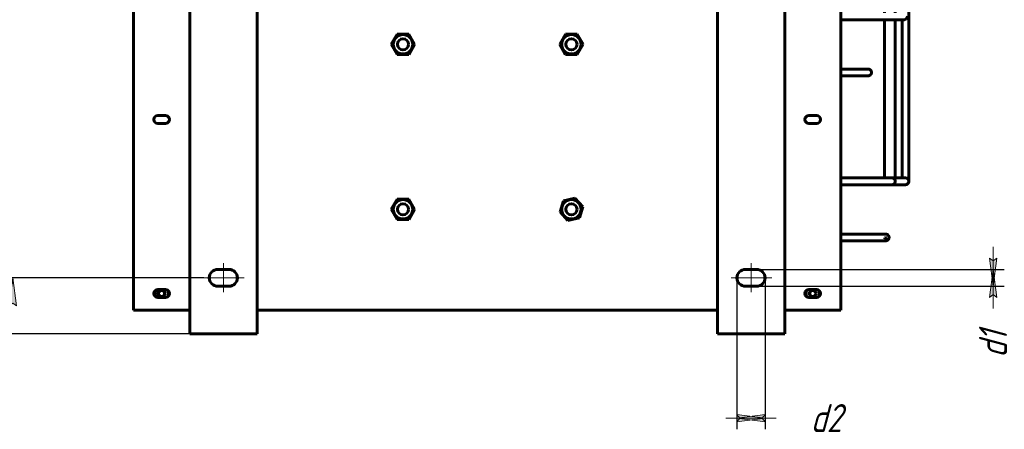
# Model space of a CAD drawing. Header units: millimetres. Extents: x 0 to 420, y 0 to 594.
# Tile 16 of 23: x 141 to 316, y 312 to 385. Entities that reach past the tile are written whole.
import ezdxf

# ---------------------------------------------------------------- set-up
doc = ezdxf.new("R2010")
doc.units = ezdxf.units.MM
for name, pattern in [('K5LT_AXLED', [19.5, 15, -1.5, 1.5, -1.5]), ('K5LT_BASIC', [0]), ('K5LT_THIN', [0])]:
    doc.linetypes.add(name, pattern=pattern)
doc.layers.add('Системный слой', color=7, linetype='Continuous')
doc.styles.add('KDIMTEXTSTYLE', font='GOST_AU.SHX', dxfattribs={"width": 0.96, "oblique": 15, "height": 5})
doc.dimstyles.new('KDIMSTYLE (0.20)', dxfattribs={"dimtxt": 5, "dimasz": 1, "dimexe": 2, "dimexo": 0, "dimgap": 1, "dimtad": 1, "dimlfac": 5, "dimtxsty": 'KDIMTEXTSTYLE', "dimsah": 1, "dimcen": 0, "dimdle": 1, "dimadec": 0, "dimazin": 0, "dimtfac": 0.667, "dimtmove": 0, "dimatfit": 3, "dimfxl": 1, "dimtvp": 1, "dimtolj": 1, "dimtzin": 0, "dimarcsym": 0})

# ---------------------------------------------------------------- blocks, each defined once
blk = doc.blocks.new('U144')
at = {"layer": 'Системный слой', "color": 150, "linetype": 'K5LT_BASIC', "lineweight": 60, "true_color": 0x0080ff}
for start, end in [(148.9973, 180), (328.9973, 31.0027), (180, 211.0027)]:
    blk.add_arc((281.93, 336.23), 1.2, start, end, dxfattribs=at)
blk = doc.blocks.new('U146')
at = {"layer": 'Системный слой', "color": 150, "linetype": 'K5LT_BASIC', "lineweight": 60, "true_color": 0x0080ff}
for p, q in [((170.93, 333.23), (160.93, 333.23)), ((264.93, 333.23), (182.93, 333.23)), ((286.93, 333.23), (276.93, 333.23))]:
    blk.add_line(p, q, dxfattribs=at)
blk = doc.blocks.new('U147')
at = {"layer": 'Системный слой', "color": 150, "linetype": 'K5LT_BASIC', "lineweight": 60, "true_color": 0x0080ff}
for start, end in [(148.9973, 180), (328.9973, 31.0027), (180, 211.0027)]:
    blk.add_arc((165.93, 336.23), 1.2, start, end, dxfattribs=at)
blk = doc.blocks.new('U152')
at = {"layer": 'Системный слой', "color": 150, "linetype": 'K5LT_BASIC', "lineweight": 60, "true_color": 0x0080ff}
for p, q in [((291.8, 376.22), (291.83, 376.22)), ((291.83, 376.22), (291.85, 376.21)), ((291.85, 376.21), (291.88, 376.21)), ((291.8, 375.02), (291.8, 375.02))]:
    blk.add_line(p, q, dxfattribs=at)
blk = doc.blocks.new('U155')
at = {"layer": 'Системный слой', "color": 150, "linetype": 'K5LT_BASIC', "lineweight": 60, "true_color": 0x0080ff}
for p, q in [((292.92, 479.33), (293.26, 479.3)), ((293.26, 479.3), (293.45, 479.25)), ((293.45, 479.25), (293.59, 479.2)), ((293.59, 479.2), (293.61, 479.19)), ((293.61, 479.19), (293.63, 479.18)), ((293.63, 479.18), (293.65, 479.17)), ((293.65, 479.17), (293.7, 479.15)), ((293.7, 479.15), (293.8, 479.09)), ((293.8, 479.09), (293.99, 478.97)), ((293.99, 478.97), (294.19, 478.8)), ((294.19, 478.8), (294.2, 478.79)), ((294.2, 478.79), (294.22, 478.77)), ((294.22, 478.77), (294.26, 478.72)), ((294.26, 478.72), (294.34, 478.64)), ((294.34, 478.64), (294.46, 478.45)), ((294.46, 478.45), (294.58, 478.21)), ((294.58, 478.21), (294.59, 478.2)), ((294.59, 478.2), (294.6, 478.17)), ((294.6, 478.17), (294.62, 478.12)), ((294.62, 478.12), (294.65, 478.02)), ((294.65, 478.02), (294.69, 477.86)), ((294.69, 477.86), (294.71, 477.66)), ((294.71, 477.66), (294.72, 477.52)), ((294.72, 477.52), (294.72, 477.5)), ((294.72, 477.5), (294.72, 477.47)), ((294.72, 477.47), (294.72, 477.4)), ((294.72, 477.4), (294.72, 477.25)), ((294.72, 477.25), (294.72, 477.08)), ((294.72, 477.08), (294.72, 476.99)), ((294.72, 476.99), (294.72, 476.94)), ((294.72, 476.94), (294.72, 476.92)), ((294.72, 476.92), (294.72, 476.91)), ((294.72, 476.91), (294.72, 476.9)), ((294.72, 476.9), (294.72, 476.87)), ((294.72, 476.87), (294.72, 476.84)), ((294.72, 476.84), (294.72, 476.79)), ((294.72, 476.79), (294.72, 476.72)), ((294.72, 476.72), (294.72, 476.62)), ((294.72, 476.62), (294.72, 476.46)), ((294.72, 476.46), (294.72, 476.31)), ((294.72, 476.31), (294.72, 476.02)), ((294.72, 476.02), (294.72, 475.42)), ((294.72, 475.42), (294.72, 474.23)), ((294.72, 474.23), (294.72, 471.86)), ((294.72, 471.86), (294.72, 467.1)), ((294.72, 467.1), (294.72, 457.6)), ((294.72, 457.6), (294.72, 438.59)), ((294.72, 438.59), (294.72, 406.9)), ((294.72, 406.9), (294.72, 386.22)), ((294.72, 385.02), (294.72, 356.82))]:
    blk.add_line(p, q, dxfattribs=at)
blk = doc.blocks.new('U159')
at = {"layer": 'Системный слой', "color": 150, "linetype": 'K5LT_BASIC', "lineweight": 60, "true_color": 0x0080ff}
for p, q in [((287.62, 346.82), (286.93, 346.82)), ((290.82, 346.82), (287.62, 346.82)), ((292.45, 346.82), (290.82, 346.82)), ((293.26, 346.82), (292.45, 346.82)), ((293.64, 346.82), (293.26, 346.82)), ((293.81, 346.82), (293.64, 346.82)), ((293.9, 346.82), (293.81, 346.82)), ((293.94, 346.82), (293.9, 346.82)), ((293.96, 346.82), (293.94, 346.82)), ((293.97, 346.82), (293.96, 346.82)), ((293.98, 346.82), (293.97, 346.82)), ((294.06, 346.82), (293.98, 346.82)), ((294.14, 346.82), (294.06, 346.82)), ((294.18, 346.82), (294.14, 346.82)), ((294.2, 346.82), (294.18, 346.82)), ((294.21, 346.82), (294.2, 346.82)), ((294.29, 346.82), (294.21, 346.82)), ((294.21, 346.82), (294.21, 346.82)), ((294.36, 346.82), (294.29, 346.82)), ((294.39, 346.82), (294.36, 346.82)), ((294.41, 346.82), (294.39, 346.82)), ((294.42, 346.82), (294.41, 346.82)), ((294.41, 346.82), (294.41, 346.82)), ((294.49, 346.82), (294.42, 346.82)), ((294.54, 346.82), (294.49, 346.82)), ((294.57, 346.82), (294.54, 346.82)), ((294.59, 346.82), (294.57, 346.82)), ((294.65, 346.82), (294.59, 346.82)), ((294.59, 346.82), (294.59, 346.82)), ((294.59, 346.82), (294.59, 346.82)), ((294.7, 346.82), (294.65, 346.82)), ((294.72, 346.82), (294.7, 346.82)), ((294.73, 346.82), (294.72, 346.82)), ((294.78, 346.82), (294.73, 346.82)), ((294.73, 346.82), (294.73, 346.82)), ((294.73, 346.82), (294.73, 346.82)), ((294.81, 346.82), (294.78, 346.82)), ((294.83, 346.82), (294.81, 346.82)), ((294.84, 346.82), (294.83, 346.82)), ((294.83, 346.82), (294.83, 346.82)), ((294.85, 346.82), (294.84, 346.82)), ((294.84, 346.82), (294.84, 346.82)), ((294.88, 346.82), (294.85, 346.82)), ((294.89, 346.82), (294.88, 346.82)), ((294.9, 346.82), (294.89, 346.82)), ((294.91, 346.82), (294.9, 346.82)), ((294.9, 346.82), (294.9, 346.82)), ((294.9, 346.82), (294.9, 346.82)), ((294.9, 346.82), (294.9, 346.82)), ((294.92, 346.82), (294.91, 346.82)), ((294.91, 346.82), (294.91, 346.82)), ((294.93, 346.82), (294.92, 346.82)), ((294.92, 346.82), (294.92, 346.82)), ((294.92, 346.82), (294.92, 346.82)), ((294.92, 346.82), (294.92, 346.82)), ((294.92, 346.82), (294.92, 346.82)), ((294.92, 346.82), (294.92, 346.82)), ((294.92, 346.82), (294.92, 346.82)), ((294.92, 346.82), (294.92, 346.82)), ((294.92, 346.82), (294.92, 346.82)), ((294.92, 346.82), (294.92, 346.82)), ((294.92, 346.82), (294.92, 346.82)), ((294.92, 346.82), (294.92, 346.82)), ((294.92, 346.82), (294.92, 346.82)), ((294.92, 346.82), (294.92, 346.82)), ((294.92, 346.82), (294.92, 346.82)), ((294.92, 346.82), (294.92, 346.82)), ((294.93, 346.82), (294.93, 346.82)), ((294.93, 346.82), (294.93, 346.82)), ((294.93, 346.82), (294.93, 346.82)), ((294.93, 346.82), (294.93, 346.82)), ((294.93, 346.82), (294.93, 346.82)), ((294.93, 346.82), (294.93, 346.82)), ((294.93, 346.82), (294.93, 346.82)), ((294.93, 346.82), (294.93, 346.82)), ((294.93, 346.82), (294.93, 346.82)), ((294.93, 346.82), (294.93, 346.82)), ((294.93, 346.82), (294.93, 346.82)), ((294.93, 346.82), (294.93, 346.82)), ((294.93, 346.82), (294.93, 346.82)), ((294.93, 346.82), (294.93, 346.82)), ((294.93, 346.82), (294.93, 346.82)), ((294.93, 346.82), (294.93, 346.82)), ((294.93, 346.82), (294.93, 346.82)), ((294.93, 346.82), (294.93, 346.82)), ((294.93, 346.82), (294.93, 346.82)), ((294.93, 346.82), (294.93, 346.82)), ((294.93, 346.82), (294.93, 346.82)), ((294.93, 346.82), (294.93, 346.82)), ((294.93, 346.82), (294.93, 346.82)), ((294.93, 346.82), (294.93, 346.82)), ((294.93, 346.82), (294.93, 346.82)), ((294.93, 346.82), (294.93, 346.82)), ((294.93, 346.82), (294.93, 346.82)), ((294.93, 346.82), (294.93, 346.82)), ((294.93, 346.82), (294.93, 346.82)), ((294.93, 346.82), (294.93, 346.82)), ((294.93, 346.82), (294.93, 346.82)), ((294.93, 346.82), (294.93, 346.82))]:
    blk.add_line(p, q, dxfattribs=at)
blk = doc.blocks.new('U160')
at = {"layer": 'Системный слой', "color": 150, "linetype": 'K5LT_BASIC', "lineweight": 60, "true_color": 0x0080ff}
for p, q in [((294.78, 345.96), (294.8, 346.14)), ((294.93, 345.8), (294.78, 345.96)), ((294.8, 346.14), (294.93, 346.22)), ((294.93, 346.82), (294.95, 346.82)), ((294.93, 346.22), (295.06, 346.14)), ((295.08, 345.96), (294.93, 345.8)), ((294.95, 346.82), (294.97, 346.81)), ((294.97, 346.81), (295, 346.81)), ((295.06, 346.14), (295.08, 345.96))]:
    blk.add_line(p, q, dxfattribs=at)
blk = doc.blocks.new('U201')
at = {"layer": 'Системный слой', "color": 150, "linetype": 'K5LT_BASIC', "lineweight": 60, "true_color": 0x0080ff}
blk.add_line((291.42, 385.02), (291.42, 385.02), dxfattribs=at)
blk.add_line((291.42, 385.02), (291.42, 385.02), dxfattribs=at)
blk.add_line((291.42, 385.02), (291.42, 385.02), dxfattribs=at)
blk = doc.blocks.new('U213')
at = {"layer": 'Системный слой', "color": 150, "linetype": 'K5LT_BASIC', "lineweight": 60, "true_color": 0x0080ff}
for p, q in [((292.68, 480.53), (293.64, 480.53)), ((296.05, 479.32), (296.08, 479.27)), ((296.08, 479.27), (296.1, 479.24)), ((296.1, 479.24), (296.11, 479.23)), ((296.11, 479.23), (296.11, 479.22)), ((296.11, 479.22), (296.12, 479.22)), ((296.12, 479.22), (296.12, 479.21)), ((296.12, 479.21), (296.13, 479.2)), ((296.13, 479.2), (296.14, 479.18)), ((296.14, 479.18), (296.16, 479.15)), ((296.16, 479.15), (296.19, 479.12)), ((296.19, 479.12), (296.22, 479.06)), ((296.22, 479.06), (296.24, 479.02)), ((296.24, 479.02), (296.25, 479.02)), ((296.25, 479.02), (296.26, 479)), ((296.26, 479), (296.27, 478.97)), ((296.27, 478.97), (296.3, 478.91)), ((296.3, 478.91), (296.36, 478.79)), ((296.36, 478.79), (296.41, 478.68)), ((296.41, 478.68), (296.42, 478.67)), ((296.42, 478.67), (296.42, 478.65)), ((296.42, 478.65), (296.44, 478.62)), ((296.44, 478.62), (296.46, 478.56)), ((296.46, 478.56), (296.5, 478.44)), ((296.5, 478.44), (296.52, 478.38)), ((296.52, 478.38), (296.52, 478.37)), ((296.52, 478.37), (296.52, 478.36)), ((296.52, 478.36), (296.53, 478.33)), ((296.53, 478.33), (296.55, 478.26)), ((296.55, 478.26), (296.58, 478.14)), ((296.58, 478.14), (296.59, 478.05)), ((296.59, 478.05), (296.59, 478.04)), ((296.59, 478.04), (296.6, 478.03)), ((296.6, 478.03), (296.6, 477.99)), ((296.6, 477.99), (296.61, 477.92)), ((296.61, 477.92), (296.63, 477.78)), ((296.63, 477.78), (296.64, 477.66)), ((296.64, 477.66), (296.64, 477.65)), ((296.64, 477.65), (296.64, 477.63)), ((296.64, 477.63), (296.64, 477.6)), ((296.64, 477.6), (296.64, 477.54)), ((296.64, 477.54), (296.64, 477.51)), ((296.64, 477.51), (296.64, 477.5)), ((296.64, 477.5), (296.64, 477.49)), ((296.64, 477.49), (296.64, 477.46)), ((296.64, 477.46), (296.64, 477.41)), ((296.64, 477.41), (296.64, 477.31)), ((296.64, 477.31), (296.64, 477.28)), ((296.64, 477.28), (296.64, 477.28)), ((296.64, 477.28), (296.64, 477.26)), ((296.64, 477.26), (296.64, 477.23)), ((296.64, 477.23), (296.64, 477.18)), ((296.64, 477.18), (296.64, 477.16)), ((296.64, 477.16), (296.64, 477.14)), ((296.64, 477.14), (296.64, 477.13)), ((296.64, 477.13), (296.64, 477.12)), ((296.64, 477.12), (296.64, 477.11)), ((296.64, 477.11), (296.64, 477.1)), ((296.64, 477.1), (296.64, 477.07)), ((296.64, 477.07), (296.64, 477.04)), ((296.64, 477.04), (296.64, 477.03)), ((296.64, 477.03), (296.64, 477.02)), ((296.64, 477.02), (296.64, 476.99)), ((296.64, 476.99), (296.64, 476.93)), ((296.64, 476.93), (296.64, 476.83)), ((296.64, 476.83), (296.64, 476.73)), ((296.64, 476.73), (296.64, 476.72)), ((296.64, 476.72), (296.64, 476.71)), ((296.64, 476.71), (296.64, 476.68)), ((296.64, 476.68), (296.64, 476.63)), ((296.64, 476.63), (296.64, 476.62)), ((296.64, 476.62), (296.64, 476.61)), ((296.64, 476.61), (296.64, 476.6)), ((296.64, 476.6), (296.64, 476.59)), ((296.64, 476.59), (296.64, 476.58)), ((296.64, 476.58), (296.64, 476.57)), ((296.64, 476.57), (296.64, 476.56)), ((296.64, 476.56), (296.64, 476.55)), ((296.64, 476.55), (296.64, 476.54)), ((296.64, 476.54), (296.64, 476.53)), ((296.64, 476.53), (296.64, 476.51)), ((296.64, 476.51), (296.64, 476.49)), ((296.64, 476.49), (296.64, 476.48)), ((296.64, 476.48), (296.64, 476.47)), ((296.64, 476.47), (296.64, 476.44)), ((296.64, 476.44), (296.64, 476.4)), ((296.64, 476.4), (296.64, 476.37)), ((296.64, 476.37), (296.64, 476.36)), ((296.64, 476.36), (296.64, 476.34)), ((296.64, 476.34), (296.64, 476.32)), ((296.64, 476.32), (296.64, 476.26)), ((296.64, 476.26), (296.64, 476.21)), ((296.64, 476.21), (296.64, 476.15)), ((296.64, 476.15), (296.64, 476.06)), ((296.64, 476.06), (296.64, 476)), ((296.64, 476), (296.64, 475.91)), ((296.64, 475.91), (296.64, 475.79)), ((296.64, 475.79), (296.64, 475.78)), ((296.64, 475.78), (296.64, 475.77)), ((296.64, 475.77), (296.64, 475.74)), ((296.64, 475.74), (296.64, 475.69)), ((296.64, 475.69), (296.64, 475.68)), ((296.64, 475.68), (296.64, 475.67)), ((296.64, 475.67), (296.64, 475.65)), ((296.64, 475.65), (296.64, 475.64)), ((296.64, 475.64), (296.64, 475.63)), ((296.64, 475.63), (296.64, 475.62)), ((296.64, 475.62), (296.64, 475.62)), ((296.64, 475.62), (296.64, 475.6)), ((296.64, 475.6), (296.64, 475.59)), ((296.64, 475.59), (296.64, 475.58)), ((296.64, 475.58), (296.64, 475.57)), ((296.64, 475.57), (296.64, 475.56)), ((296.64, 475.56), (296.64, 475.53)), ((296.64, 475.53), (296.64, 475.48)), ((296.64, 475.48), (296.64, 475.39)), ((296.64, 475.39), (296.64, 475.19)), ((296.64, 475.19), (296.64, 474.8)), ((296.64, 474.8), (296.64, 474.03)), ((296.64, 474.03), (296.64, 472.49)), ((296.64, 472.49), (296.64, 469.39)), ((296.64, 469.39), (296.64, 463.2)), ((296.64, 463.2), (296.64, 450.83)), ((296.64, 450.83), (296.64, 426.07)), ((296.64, 426.07), (296.64, 395)), ((296.64, 395), (296.64, 386.22)), ((296.64, 385.02), (296.64, 356.82))]:
    blk.add_line(p, q, dxfattribs=at)
blk = doc.blocks.new('U214')
at = {"layer": 'Системный слой', "color": 150, "linetype": 'K5LT_BASIC', "lineweight": 60, "true_color": 0x0080ff}
blk.add_line((296.04, 355.62), (296.04, 355.62), dxfattribs=at)
blk.add_line((296.04, 355.62), (296.04, 355.62), dxfattribs=at)
blk.add_line((296.04, 355.62), (296.04, 355.62), dxfattribs=at)
blk = doc.blocks.new('U215')
at = {"layer": 'Системный слой', "color": 150, "linetype": 'K5LT_BASIC', "lineweight": 60, "true_color": 0x0080ff}
for p, q in [((288.03, 356.82), (286.93, 356.82)), ((291.38, 356.82), (288.03, 356.82)), ((293.05, 356.82), (291.38, 356.82)), ((293.89, 356.82), (293.05, 356.82)), ((294.72, 356.82), (293.89, 356.82)), ((294.89, 356.82), (294.72, 356.82)), ((295.12, 356.82), (294.89, 356.82)), ((295.27, 356.82), (295.12, 356.82)), ((295.34, 356.82), (295.27, 356.82)), ((295.37, 356.82), (295.34, 356.82)), ((295.38, 356.82), (295.37, 356.82)), ((295.39, 356.82), (295.38, 356.82)), ((295.41, 356.82), (295.39, 356.82)), ((295.44, 356.82), (295.41, 356.82)), ((295.49, 356.82), (295.44, 356.82)), ((295.53, 356.82), (295.49, 356.82)), ((295.56, 356.82), (295.53, 356.82)), ((295.57, 356.82), (295.56, 356.82)), ((295.58, 356.82), (295.57, 356.82)), ((295.57, 356.82), (295.57, 356.82)), ((295.63, 356.82), (295.58, 356.82)), ((295.67, 356.82), (295.63, 356.82)), ((295.69, 356.82), (295.67, 356.82)), ((295.7, 356.82), (295.69, 356.82)), ((295.74, 356.82), (295.7, 356.82)), ((295.7, 356.82), (295.7, 356.82)), ((295.7, 356.82), (295.7, 356.82)), ((295.76, 356.82), (295.74, 356.82)), ((295.77, 356.82), (295.76, 356.82)), ((295.78, 356.82), (295.77, 356.82)), ((295.81, 356.82), (295.78, 356.82)), ((295.78, 356.82), (295.78, 356.82)), ((295.78, 356.82), (295.78, 356.82)), ((295.83, 356.82), (295.81, 356.82)), ((295.84, 356.82), (295.83, 356.82)), ((295.85, 356.82), (295.84, 356.82)), ((295.84, 356.82), (295.84, 356.82)), ((295.84, 356.82), (295.84, 356.82)), ((295.84, 356.82), (295.84, 356.82)), ((295.86, 356.82), (295.85, 356.82)), ((295.87, 356.82), (295.86, 356.82)), ((295.88, 356.82), (295.87, 356.82)), ((295.87, 356.82), (295.87, 356.82)), ((295.87, 356.82), (295.87, 356.82)), ((295.89, 356.82), (295.88, 356.82)), ((295.88, 356.82), (295.88, 356.82)), ((295.88, 356.82), (295.88, 356.82)), ((295.88, 356.82), (295.88, 356.82)), ((295.88, 356.82), (295.88, 356.82)), ((295.88, 356.82), (295.88, 356.82)), ((295.88, 356.82), (295.88, 356.82)), ((295.9, 356.82), (295.89, 356.82)), ((295.89, 356.82), (295.89, 356.82)), ((295.89, 356.82), (295.89, 356.82)), ((295.89, 356.82), (295.89, 356.82)), ((295.89, 356.82), (295.89, 356.82)), ((295.89, 356.82), (295.89, 356.82)), ((295.89, 356.82), (295.89, 356.82)), ((295.89, 356.82), (295.89, 356.82)), ((295.89, 356.82), (295.89, 356.82)), ((295.89, 356.82), (295.89, 356.82)), ((295.89, 356.82), (295.89, 356.82)), ((295.89, 356.82), (295.89, 356.82)), ((295.89, 356.82), (295.89, 356.82)), ((295.89, 356.82), (295.89, 356.82)), ((295.89, 356.82), (295.89, 356.82)), ((295.89, 356.82), (295.89, 356.82)), ((295.91, 356.82), (295.9, 356.82)), ((295.9, 356.82), (295.9, 356.82)), ((295.9, 356.82), (295.9, 356.82)), ((295.9, 356.82), (295.9, 356.82)), ((295.9, 356.82), (295.9, 356.82)), ((295.9, 356.82), (295.9, 356.82)), ((295.9, 356.82), (295.9, 356.82)), ((295.9, 356.82), (295.9, 356.82)), ((295.9, 356.82), (295.9, 356.82)), ((295.9, 356.82), (295.9, 356.82)), ((295.92, 356.82), (295.91, 356.82)), ((295.91, 356.82), (295.91, 356.82)), ((295.91, 356.82), (295.91, 356.82)), ((295.91, 356.82), (295.91, 356.82)), ((295.91, 356.82), (295.91, 356.82)), ((295.91, 356.82), (295.91, 356.82)), ((295.93, 356.82), (295.92, 356.82)), ((295.92, 356.82), (295.92, 356.82)), ((295.92, 356.82), (295.92, 356.82)), ((295.92, 356.82), (295.92, 356.82)), ((295.92, 356.82), (295.92, 356.82)), ((295.92, 356.82), (295.92, 356.82)), ((295.92, 356.82), (295.92, 356.82)), ((295.94, 356.82), (295.93, 356.82)), ((295.93, 356.82), (295.93, 356.82)), ((295.96, 356.82), (295.94, 356.82)), ((295.94, 356.82), (295.94, 356.82)), ((295.94, 356.82), (295.94, 356.82)), ((295.99, 356.82), (295.96, 356.82)), ((296, 356.82), (295.99, 356.82)), ((296.01, 356.82), (296, 356.82)), ((296.03, 356.82), (296.01, 356.82)), ((296.01, 356.82), (296.01, 356.82)), ((296.01, 356.82), (296.01, 356.82)), ((296.01, 356.82), (296.01, 356.82)), ((296.01, 356.82), (296.01, 356.82)), ((296.04, 356.82), (296.03, 356.82)), ((296.03, 356.82), (296.03, 356.82)), ((296.03, 356.82), (296.03, 356.82)), ((296.03, 356.82), (296.03, 356.82)), ((296.03, 356.82), (296.03, 356.82)), ((296.03, 356.82), (296.03, 356.82)), ((296.04, 356.82), (296.04, 356.82)), ((296.04, 356.82), (296.04, 356.82)), ((296.04, 356.82), (296.04, 356.82)), ((296.04, 356.82), (296.04, 356.82)), ((296.04, 356.82), (296.04, 356.82)), ((296.04, 356.82), (296.04, 356.82)), ((296.04, 356.82), (296.04, 356.82)), ((296.04, 356.82), (296.04, 356.82)), ((296.04, 356.82), (296.04, 356.82)), ((296.04, 356.82), (296.04, 356.82)), ((296.04, 356.82), (296.04, 356.82)), ((296.04, 356.82), (296.04, 356.82)), ((296.04, 356.82), (296.04, 356.82))]:
    blk.add_line(p, q, dxfattribs=at)
blk = doc.blocks.new('U223')
at = {"layer": 'Системный слой', "color": 150, "linetype": 'K5LT_BASIC', "lineweight": 60, "true_color": 0x0080ff}
for p, q in [((298.46, 356.82), (298.75, 356.73)), ((298.75, 356.73), (298.97, 356.52)), ((298.97, 356.52), (299.06, 356.23)), ((299.06, 356.23), (299.06, 356.22))]:
    blk.add_line(p, q, dxfattribs=at)
blk = doc.blocks.new('U224')
at = {"layer": 'Системный слой', "color": 150, "linetype": 'K5LT_BASIC', "lineweight": 60, "true_color": 0x0080ff}
for p, q in [((295.52, 480.53), (295.58, 480.53)), ((295.58, 480.53), (295.68, 480.53)), ((295.68, 480.53), (295.83, 480.53)), ((295.83, 480.53), (296.07, 480.53)), ((296.07, 480.53), (296.08, 480.53)), ((296.08, 480.53), (296.12, 480.53)), ((296.12, 480.53), (296.19, 480.53)), ((296.19, 480.53), (296.33, 480.51)), ((296.33, 480.51), (296.62, 480.47)), ((296.62, 480.47), (296.94, 480.4)), ((296.94, 480.4), (297.21, 480.3)), ((297.21, 480.3), (297.24, 480.29)), ((297.24, 480.29), (297.28, 480.27)), ((297.28, 480.27), (297.37, 480.23)), ((297.37, 480.23), (297.53, 480.14)), ((297.53, 480.14), (297.85, 479.93)), ((297.85, 479.93), (298.19, 479.64)), ((298.19, 479.64), (298.2, 479.62)), ((298.2, 479.62), (298.24, 479.59)), ((298.24, 479.59), (298.3, 479.52)), ((298.3, 479.52), (298.42, 479.38)), ((298.42, 479.38), (298.63, 479.06)), ((298.63, 479.06), (298.83, 478.67)), ((298.83, 478.67), (298.84, 478.64)), ((298.84, 478.64), (298.86, 478.6)), ((298.86, 478.6), (298.89, 478.51)), ((298.89, 478.51), (298.95, 478.32)), ((298.95, 478.32), (299.02, 478)), ((299.02, 478), (299.05, 477.68)), ((299.05, 477.68), (299.06, 477.52)), ((299.06, 477.52), (299.06, 477.5)), ((299.06, 477.5), (299.06, 477.46)), ((299.06, 477.46), (299.06, 477.38)), ((299.06, 477.38), (299.06, 477.22)), ((299.06, 477.22), (299.06, 477.05)), ((299.06, 477.05), (299.06, 476.97)), ((299.06, 476.97), (299.06, 476.92)), ((299.06, 476.92), (299.06, 476.9)), ((299.06, 476.9), (299.06, 476.89)), ((299.06, 476.89), (299.06, 476.88)), ((299.06, 476.88), (299.06, 476.86)), ((299.06, 476.86), (299.06, 476.83)), ((299.06, 476.83), (299.06, 476.78)), ((299.06, 476.78), (299.06, 476.71)), ((299.06, 476.71), (299.06, 476.6)), ((299.06, 476.6), (299.06, 476.59)), ((299.06, 476.59), (299.06, 476.56)), ((299.06, 476.56), (299.06, 476.51)), ((299.06, 476.51), (299.06, 476.42)), ((299.06, 476.42), (299.06, 476.23)), ((299.06, 476.23), (299.06, 475.85)), ((299.06, 475.85), (299.06, 475.1)), ((299.06, 475.1), (299.06, 473.59)), ((299.06, 473.59), (299.06, 470.56)), ((299.06, 470.56), (299.06, 464.52)), ((299.06, 464.52), (299.06, 452.43)), ((299.06, 452.43), (299.06, 428.25)), ((299.06, 428.25), (299.06, 385.95)), ((299.06, 385.95), (299.06, 358.61)), ((299.06, 358.61), (299.06, 358.58)), ((299.06, 358.58), (299.06, 358.55)), ((299.06, 358.55), (299.06, 358.5)), ((299.06, 358.5), (299.06, 358.43)), ((299.06, 358.43), (299.06, 358.32)), ((299.06, 358.32), (299.06, 358.15)), ((299.06, 358.15), (299.06, 357.91)), ((299.06, 357.91), (299.06, 357.69)), ((299.06, 357.69), (299.06, 357.67)), ((299.06, 357.67), (299.06, 357.64)), ((299.06, 357.64), (299.06, 357.57)), ((299.06, 357.57), (299.06, 357.43)), ((299.06, 357.43), (299.06, 357.18)), ((299.06, 357.18), (299.06, 356.91)), ((299.06, 356.91), (299.06, 356.9)), ((299.06, 356.9), (299.06, 356.87)), ((299.06, 356.87), (299.06, 356.82)), ((299.06, 356.82), (299.06, 356.72)), ((299.06, 356.72), (299.06, 356.55)), ((299.06, 356.55), (299.06, 356.4)), ((299.06, 356.4), (299.06, 356.39)), ((299.06, 356.39), (299.06, 356.38)), ((299.06, 356.38), (299.06, 356.35)), ((299.06, 356.35), (299.06, 356.31)), ((299.06, 356.31), (299.06, 356.25)), ((299.06, 356.25), (299.06, 356.22)), ((299.06, 356.22), (299.06, 356.22))]:
    blk.add_line(p, q, dxfattribs=at)
blk = doc.blocks.new('U225')
at = {"layer": 'Системный слой', "color": 150, "linetype": 'K5LT_BASIC', "lineweight": 60, "true_color": 0x0080ff}
for p, q in [((299.06, 356.22), (298.97, 355.92)), ((298.46, 355.62), (298.45, 355.62)), ((298.47, 355.62), (298.46, 355.62)), ((298.76, 355.71), (298.47, 355.62)), ((298.97, 355.92), (298.76, 355.71))]:
    blk.add_line(p, q, dxfattribs=at)
blk = doc.blocks.new('U228')
at = {"layer": 'Системный слой', "color": 150, "linetype": 'K5LT_BASIC', "lineweight": 60, "true_color": 0x0080ff}
for p, q in [((287.94, 385.02), (287.94, 385.02)), ((287.94, 385.02), (287.95, 385.02)), ((287.95, 385.02), (287.95, 385.02))]:
    blk.add_line(p, q, dxfattribs=at)
blk = doc.blocks.new('U240')
at = {"layer": 'Системный слой', "color": 150, "linetype": 'K5LT_BASIC', "lineweight": 60, "true_color": 0x0080ff}
for p, q in [((298.53, 385.1), (298.23, 385.02)), ((298.74, 385.32), (298.53, 385.1)), ((298.83, 385.62), (298.74, 385.32))]:
    blk.add_line(p, q, dxfattribs=at)
blk = doc.blocks.new('KDIMARROW_02')
at = {"layer": 'Системный слой'}
blk.add_hatch(color=0, dxfattribs=at).paths.add_polyline_path([(4.5, 0), (5, 0.66), (0, 0), (5, -0.66)])
at = {"layer": 'Системный слой', "color": 0, "linetype": 'K5LT_THIN', "lineweight": 18}
for p, q in [((0, 0), (-1, 0)), ((5, 0.66), (0, 0)), ((0, 0), (5, -0.66)), ((0, 0), (7, 0)), ((4.5, 0), (5, 0.66)), ((5, -0.66), (4.5, 0))]:
    blk.add_line(p, q, dxfattribs=at)
blk = doc.blocks.new('KDIMARROW_01')
at = {"layer": 'Системный слой'}
blk.add_hatch(color=0, dxfattribs=at).paths.add_polyline_path([(-5, -0.66), (0, 0), (-5, 0.66), (-4.5, 0)])
at = {"layer": 'Системный слой', "color": 0, "linetype": 'K5LT_THIN', "lineweight": 18}
for p, q in [((-4.5, 0), (-5, 0.66)), ((-5, 0.66), (0, 0)), ((0, 0), (-5, -0.66)), ((-5, -0.66), (-4.5, 0)), ((0, 0), (-1, 0))]:
    blk.add_line(p, q, dxfattribs=at)

msp = doc.modelspace()

# ---------------------------------------------------------------- linework, layer by layer
at = {"layer": 'Системный слой', "color": 150, "linetype": 'K5LT_BASIC', "lineweight": 60, "true_color": 0x0080ff}
for p, q in [((170.9324, 329.0289), (170.9324, 475.0289)), ((182.9324, 329.0289), (182.9324, 475.0289)), ((264.9324, 475.0289), (264.9324, 329.0289)), ((276.9324, 475.0289), (276.9324, 329.0289)), ((160.9324, 333.8289), (160.9324, 396.6289)), ((286.9324, 333.8289), (286.9324, 396.6289)), ((298.2307, 385.0163), (286.9324, 385.0163)), ((297.8559, 385.0163), (297.8559, 356.8163)), ((298.2307, 385.0163), (298.2307, 385.0163)), ((298.2307, 385.0163), (298.2307, 385.0163)), ((207.8931, 382.4289), (206.8539, 380.6289)), ((209.9716, 382.4289), (207.8931, 382.4289)), ((211.0108, 380.6289), (209.9716, 382.4289)), ((237.8931, 382.4289), (236.8539, 380.6289)), ((239.9716, 382.4289), (237.8931, 382.4289)), ((241.0108, 380.6289), (239.9716, 382.4289)), ((206.8539, 380.6289), (207.8931, 378.8289)), ((209.9716, 378.8289), (211.0108, 380.6289)), ((236.8539, 380.6289), (237.8931, 378.8289)), ((239.9716, 378.8289), (241.0108, 380.6289)), ((207.8931, 378.8289), (209.9716, 378.8289)), ((237.8931, 378.8289), (239.9716, 378.8289)), ((291.8045, 376.2163), (286.9324, 376.2163)), ((291.8045, 375.0163), (286.9324, 375.0163)), ((165.2324, 367.9289), (166.6324, 367.9289)), ((281.2324, 367.9289), (282.6324, 367.9289)), ((166.6324, 366.5289), (165.2324, 366.5289)), ((282.6324, 366.5289), (281.2324, 366.5289)), ((298.4559, 356.8163), (295.9166, 356.8163)), ((296.0422, 356.8163), (296.0422, 356.8163)), ((299.0559, 356.2163), (299.0559, 356.2163)), ((296.0422, 355.6163), (286.9324, 355.6163)), ((295.3148, 355.6163), (295.3185, 355.6163)), ((296.0422, 355.6163), (296.0422, 355.6163)), ((298.4559, 355.6163), (296.0422, 355.6163)), ((207.8931, 353.0289), (206.8539, 351.2289)), ((209.9716, 353.0289), (207.8931, 353.0289)), ((211.0108, 351.2289), (209.9716, 353.0289)), ((237.5157, 352.7498), (236.9069, 350.7625)), ((239.5411, 353.2162), (237.5157, 352.7498)), ((240.9578, 351.6954), (239.5411, 353.2162)), ((206.8539, 351.2289), (207.8931, 349.4289)), ((209.9716, 349.4289), (211.0108, 351.2289)), ((240.349, 349.708), (240.9578, 351.6954)), ((207.8931, 349.4289), (209.9716, 349.4289)), ((236.9069, 350.7625), (238.3236, 349.2416)), ((238.3236, 349.2416), (240.349, 349.708)), ((294.9277, 345.6163), (286.9324, 345.6163)), ((294.9277, 346.8163), (294.9277, 346.8163)), ((294.9277, 346.8163), (294.9277, 346.8163)), ((294.9277, 345.6163), (294.9277, 345.6163)), ((177.9324, 340.5289), (175.9324, 340.5289)), ((271.9324, 340.5289), (269.9324, 340.5289)), ((165.2324, 336.9289), (166.6324, 336.9289)), ((175.9324, 337.5289), (177.9324, 337.5289)), ((269.9324, 337.5289), (271.9324, 337.5289)), ((281.2324, 336.9289), (282.6324, 336.9289)), ((166.6324, 335.5289), (165.2324, 335.5289)), ((282.6324, 335.5289), (281.2324, 335.5289)), ((160.9324, 333.2289), (160.9324, 333.8289)), ((286.9324, 333.8289), (286.9324, 333.2289)), ((182.9324, 329.0289), (170.9324, 329.0289)), ((264.9324, 329.0289), (276.9324, 329.0289))]:
    msp.add_line(p, q, dxfattribs=at)
at = {"layer": 'Системный слой', "color": 30, "linetype": 'K5LT_AXLED', "lineweight": 18, "true_color": 0xff8000}
for p, q in [((176.9324, 341.6102), (176.9324, 336.4544)), ((270.9324, 341.6102), (270.9324, 336.4544)), ((173.4251, 339.0289), (180.645, 339.0289)), ((267.4251, 339.0289), (274.645, 339.0289))]:
    msp.add_line(p, q, dxfattribs=at)
at = {"layer": 'Системный слой', "color": 150, "linetype": 'K5LT_BASIC', "lineweight": 60, "true_color": 0x0080ff}
for centre, radius in [((208.9324, 380.6289), 1.725), ((208.9324, 380.6289), 1), ((238.9324, 380.6289), 1.725), ((238.9324, 380.6289), 1), ((208.9324, 351.2289), 1.725), ((238.9324, 351.2289), 1.725), ((208.9324, 351.2289), 1), ((238.9324, 351.2289), 1), ((165.9324, 336.2289), 0.6), ((281.9324, 336.2289), 0.6), ((165.9324, 336.2289), 0.54), ((281.9324, 336.2289), 0.54)]:
    msp.add_circle(centre, radius, dxfattribs=at)
for centre, radius, start, end in [((165.2324, 367.2289), 0.7, 90, 270), ((166.6324, 367.2289), 0.7, 270, 90), ((281.2324, 367.2289), 0.7, 90, 270), ((282.6324, 367.2289), 0.7, 270, 90), ((175.9324, 339.0289), 1.5, 90, 270), ((177.9324, 339.0289), 1.5, 270, 90), ((269.9324, 339.0289), 1.5, 90, 270), ((271.9324, 339.0289), 1.5, 270, 90), ((165.2324, 336.2289), 0.7, 90, 270), ((166.6324, 336.2289), 0.7, 270, 90), ((281.2324, 336.2289), 0.7, 90, 270), ((282.6324, 336.2289), 0.7, 270, 90)]:
    msp.add_arc(centre, radius, start, end, dxfattribs=at)
for points, knots in [([(291.8047, 376.2163), (291.8056, 376.2163), (291.8064, 376.2163), (291.8089, 376.2163), (291.8104, 376.2163), (291.815, 376.2162), (291.818, 376.2162), (291.8271, 376.2159), (291.8331, 376.2156), (291.8512, 376.2144), (291.8632, 376.2132), (291.8757, 376.2115), (291.8762, 376.2115), (291.8998, 376.2066), (291.9234, 376.2033), (291.9721, 376.19), (291.9974, 376.1812), (292.048, 376.1595), (292.0732, 376.1466), (292.1229, 376.1167), (292.1472, 376.0996), (292.1941, 376.0618), (292.2165, 376.0409), (292.2586, 375.996), (292.2781, 375.9719), (292.3132, 375.9219), (292.3288, 375.896), (292.3555, 375.8432), (292.3667, 375.8164), (292.3846, 375.763), (292.3914, 375.7365), (292.4008, 375.6841), (292.4035, 375.6582), (292.4051, 375.6072), (292.404, 375.5822), (292.3984, 375.5324), (292.3937, 375.5074), (292.3808, 375.457), (292.3723, 375.4317), (292.3515, 375.3809), (292.339, 375.3557), (292.31, 375.3059), (292.2934, 375.2814), (292.2564, 375.2342), (292.2359, 375.2114), (292.1916, 375.1687), (292.1679, 375.1489), (292.1184, 375.113), (292.0926, 375.097), (292.0485, 375.0738), (292.0308, 375.0655), (292.0072, 375.0559), (292.0016, 375.0537), (291.9932, 375.0506), (291.9904, 375.0496), (291.9862, 375.0481), (291.9848, 375.0476), (291.9827, 375.0469), (291.982, 375.0466), (291.9809, 375.0463), (291.9806, 375.0461), (291.9801, 375.046), (291.9799, 375.0459), (291.9796, 375.0458), (291.9795, 375.0458), (291.9794, 375.0457), (291.9793, 375.0457), (291.9792, 375.0457), (291.9791, 375.0456), (291.979, 375.0456), (291.9789, 375.0456), (291.9787, 375.0455), (291.9786, 375.0455), (291.9784, 375.0454), (291.9782, 375.0454), (291.9779, 375.0452), (291.9776, 375.0451), (291.9771, 375.045), (291.9767, 375.0448), (291.9757, 375.0445), (291.9751, 375.0443), (291.9736, 375.0438), (291.9727, 375.0435), (291.9704, 375.0428), (291.969, 375.0423), (291.9651, 375.0411), (291.9625, 375.0403), (291.9536, 375.0376), (291.9471, 375.0358), (291.9275, 375.0307), (291.9144, 375.0277), (291.8755, 375.0205), (291.8496, 375.0176), (291.8173, 375.0165), (291.811, 375.0163), (291.8047, 375.0163)], [0, 0, 0, 0, 0.05689977, 0.05689977, 0.15931936, 0.15931936, 0.35846856, 0.35846856, 0.75676696, 0.75676696, 1.55336376, 1.55336376, 1.58417411, 1.58417411, 3.14086739, 3.14086739, 4.9009447, 4.9009447, 6.75989483, 6.75989483, 8.70739865, 8.70739865, 10.72211997, 10.72211997, 12.75017313, 12.75017313, 14.73759964, 14.73759964, 16.63966862, 16.63966862, 18.43955748, 18.43955748, 20.15150411, 20.15150411, 21.77677689, 21.77677689, 23.44791041, 23.44791041, 25.20398657, 25.20398657, 27.04942692, 27.04942692, 28.98820611, 28.98820611, 30.99748507, 30.99748507, 33.02616043, 33.02616043, 35.02295804, 35.02295804, 36.30967018, 36.30967018, 36.70258259, 36.70258259, 36.89901427, 36.89901427, 36.99722491, 36.99722491, 37.04632907, 37.04632907, 37.07088088, 37.07088088, 37.08315672, 37.08315672, 37.08929463, 37.08929463, 37.09417558, 37.09417558, 37.09905653, 37.09905653, 37.10393749, 37.10393749, 37.11007536, 37.11007536, 37.12088202, 37.12088202, 37.13635747, 37.13635747, 37.16090879, 37.16090879, 37.20413528, 37.20413528, 37.26603695, 37.26603695, 37.3642397, 37.3642397, 37.53714361, 37.53714361, 37.98192365, 37.98192365, 38.86994925, 38.86994925, 40.58449606, 40.58449606, 41, 41, 41, 41]), ([(296.0423, 356.8163), (296.0433, 356.8163), (296.0442, 356.8163), (296.0469, 356.8163), (296.0486, 356.8163), (296.0536, 356.8162), (296.057, 356.8161), (296.0669, 356.8158), (296.0735, 356.8154), (296.0932, 356.814), (296.1063, 356.8126), (296.1448, 356.8069), (296.1699, 356.8013), (296.2206, 356.7864), (296.246, 356.7769), (296.2965, 356.7541), (296.3216, 356.7406), (296.371, 356.7095), (296.3951, 356.6919), (296.4415, 356.6529), (296.4636, 356.6315), (296.5047, 356.5858), (296.5237, 356.5614), (296.5577, 356.5108), (296.5727, 356.4847), (296.5981, 356.4317), (296.6086, 356.405), (296.6253, 356.3516), (296.6315, 356.3251), (296.6397, 356.2728), (296.6419, 356.2472), (296.6421, 356.2203), (296.6422, 356.2193), (296.6407, 356.1946), (296.6407, 356.1708), (296.6342, 356.1219), (296.6291, 356.0968), (296.615, 356.0463), (296.606, 356.021), (296.5841, 355.9704), (296.571, 355.9452), (296.5409, 355.8956), (296.5237, 355.8713), (296.4908, 355.831), (296.4753, 355.8148), (296.4543, 355.7925), (296.4482, 355.787), (296.4195, 355.7604), (296.3954, 355.7409), (296.3453, 355.7061), (296.3193, 355.6907), (296.2761, 355.6691), (296.2595, 355.6617), (296.2383, 355.6534), (296.234, 355.6518), (296.2275, 355.6494), (296.2254, 355.6486), (296.2222, 355.6475), (296.2211, 355.6471), (296.2195, 355.6466), (296.219, 355.6464), (296.2182, 355.6461), (296.2179, 355.646), (296.2175, 355.6459), (296.2174, 355.6459), (296.2172, 355.6458), (296.2171, 355.6458), (296.217, 355.6457), (296.2169, 355.6457), (296.2168, 355.6457), (296.2167, 355.6456), (296.2166, 355.6456), (296.2165, 355.6456), (296.2164, 355.6455), (296.2163, 355.6455), (296.2161, 355.6454), (296.216, 355.6454), (296.2157, 355.6453), (296.2155, 355.6452), (296.215, 355.6451), (296.2147, 355.645), (296.2139, 355.6447), (296.2134, 355.6445), (296.212, 355.6441), (296.2112, 355.6438), (296.2094, 355.6432), (296.2083, 355.6429), (296.2051, 355.6418), (296.2029, 355.6412), (296.1975, 355.6395), (296.1943, 355.6385), (296.1867, 355.6364), (296.1823, 355.6352), (296.1648, 355.6306), (296.1516, 355.6277), (296.1127, 355.6205), (296.0867, 355.6176), (296.0546, 355.6165), (296.0485, 355.6163), (296.0424, 355.6163)], [0, 0, 0, 0, 0.06982321, 0.06982321, 0.1967745, 0.1967745, 0.44432951, 0.44432951, 0.93309198, 0.93309198, 1.90426934, 1.90426934, 3.80491645, 3.80491645, 5.79594467, 5.79594467, 7.89537679, 7.89537679, 10.09618842, 10.09618842, 12.35914709, 12.35914709, 14.63389826, 14.63389826, 16.84988024, 16.84988024, 18.96855235, 18.96855235, 20.97079783, 20.97079783, 22.87307982, 22.87307982, 22.94687444, 22.94687444, 24.69529565, 24.69529565, 26.58177463, 26.58177463, 28.55927428, 28.55927428, 30.64790113, 30.64790113, 32.83590371, 32.83590371, 34.48594124, 34.48594124, 35.09541801, 35.09541801, 37.37223255, 37.37223255, 39.60280864, 39.60280864, 40.94250931, 40.94250931, 41.28520106, 41.28520106, 41.45254194, 41.45254194, 41.53620922, 41.53620922, 41.57804214, 41.57804214, 41.59895843, 41.59895843, 41.60941653, 41.60941653, 41.61464557, 41.61464557, 41.61953919, 41.61953919, 41.62443281, 41.62443281, 41.62932643, 41.62932643, 41.63455545, 41.63455545, 41.6449877, 41.6449877, 41.66062318, 41.66062318, 41.68153916, 41.68153916, 41.72326807, 41.72326807, 41.78580993, 41.78580993, 41.86947213, 41.86947213, 42.0363864, 42.0363864, 42.28655273, 42.28655273, 42.62118697, 42.62118697, 43.62315296, 43.62315296, 45.54615732, 45.54615732, 46, 46, 46, 46]), ([(298.4561, 356.8163), (298.4571, 356.8163), (298.458, 356.8163), (298.4607, 356.8163), (298.4624, 356.8163), (298.4674, 356.8162), (298.4708, 356.8161), (298.4807, 356.8158), (298.4873, 356.8154), (298.507, 356.814), (298.5201, 356.8125), (298.5586, 356.8069), (298.5837, 356.8013), (298.6344, 356.7864), (298.6598, 356.7769), (298.7103, 356.7541), (298.7354, 356.7405), (298.7847, 356.7095), (298.8089, 356.6919), (298.8553, 356.6529), (298.8774, 356.6315), (298.9185, 356.5857), (298.9375, 356.5614), (298.9714, 356.5108), (298.9864, 356.4846), (299.0118, 356.4317), (299.0224, 356.4049), (299.039, 356.3516), (299.0453, 356.325), (299.0535, 356.2728), (299.0556, 356.2471), (299.0559, 356.2202), (299.056, 356.2191), (299.0544, 356.1945), (299.0544, 356.1707), (299.0479, 356.1219), (299.0428, 356.0967), (299.0287, 356.0462), (299.0197, 356.0209), (298.9978, 355.9703), (298.9847, 355.9451), (298.9546, 355.8955), (298.9373, 355.8712), (298.8992, 355.8244), (298.8782, 355.8021), (298.8331, 355.7603), (298.809, 355.7408), (298.7589, 355.7061), (298.7329, 355.6906), (298.6897, 355.6691), (298.6732, 355.6617), (298.6521, 355.6534), (298.6477, 355.6518), (298.6412, 355.6494), (298.6391, 355.6486), (298.6359, 355.6475), (298.6348, 355.6471), (298.6332, 355.6466), (298.6327, 355.6464), (298.6319, 355.6461), (298.6316, 355.646), (298.6312, 355.6459), (298.6311, 355.6459), (298.6309, 355.6458), (298.6308, 355.6458), (298.6307, 355.6457), (298.6306, 355.6457), (298.6305, 355.6457), (298.6304, 355.6456), (298.6303, 355.6456), (298.6302, 355.6456), (298.6301, 355.6455), (298.63, 355.6455), (298.6298, 355.6454), (298.6297, 355.6454), (298.6293, 355.6453), (298.6291, 355.6452), (298.6286, 355.645), (298.6284, 355.6449), (298.6275, 355.6447), (298.627, 355.6445), (298.6256, 355.644), (298.6248, 355.6438), (298.6228, 355.6431), (298.6217, 355.6427), (298.6184, 355.6417), (298.6162, 355.641), (298.6107, 355.6393), (298.6073, 355.6383), (298.5993, 355.636), (298.5946, 355.6348), (298.5812, 355.6313), (298.5725, 355.6293), (298.5498, 355.6246), (298.5358, 355.6223), (298.5, 355.6178), (298.478, 355.6163), (298.456, 355.6163)], [0, 0, 0, 0, 0.06831284, 0.06831284, 0.192518, 0.192518, 0.43471806, 0.43471806, 0.91290792, 0.91290792, 1.86307739, 1.86307739, 3.72207863, 3.72207863, 5.66961134, 5.66961134, 7.72311038, 7.72311038, 9.87593868, 9.87593868, 12.08964317, 12.08964317, 14.3149547, 14.3149547, 16.48286415, 16.48286415, 18.55563437, 18.55563437, 20.51463168, 20.51463168, 22.37573184, 22.37573184, 22.4509478, 22.4509478, 24.1586007, 24.1586007, 26.00459022, 26.00459022, 27.93950773, 27.93950773, 29.98313717, 29.98313717, 32.12392297, 32.12392297, 34.33441419, 34.33441419, 36.56166278, 36.56166278, 38.74344159, 38.74344159, 40.04963129, 40.04963129, 40.38771788, 40.38771788, 40.55087258, 40.55087258, 40.63244683, 40.63244683, 40.67323326, 40.67323326, 40.6936263, 40.6936263, 40.70382279, 40.70382279, 40.70892102, 40.70892102, 40.71381232, 40.71381232, 40.71870363, 40.71870363, 40.72359493, 40.72359493, 40.72902832, 40.72902832, 40.73922472, 40.73922472, 40.75518969, 40.75518969, 40.77692321, 40.77692321, 40.81770839, 40.81770839, 40.88156789, 40.88156789, 40.9685017, 40.9685017, 41.13163674, 41.13163674, 41.38707011, 41.38707011, 41.73480182, 41.73480182, 42.38736413, 42.38736413, 43.40912714, 43.40912714, 45, 45, 45, 45]), ([(294.9278, 346.8163), (294.9287, 346.8163), (294.9296, 346.8163), (294.9319, 346.8163), (294.9334, 346.8163), (294.9378, 346.8163), (294.9407, 346.8162), (294.9495, 346.8159), (294.9552, 346.8156), (294.9726, 346.8145), (294.9841, 346.8134), (294.9961, 346.8119), (294.9965, 346.8118), (295.0193, 346.8074), (295.0418, 346.8043), (295.0897, 346.7918), (295.1149, 346.7832), (295.1655, 346.7622), (295.1908, 346.7495), (295.2406, 346.7203), (295.265, 346.7035), (295.3122, 346.6662), (295.3348, 346.6456), (295.3773, 346.6011), (295.3971, 346.5773), (295.4327, 346.5276), (295.4486, 346.5017), (295.476, 346.4491), (295.4875, 346.4223), (295.5061, 346.3689), (295.5132, 346.3423), (295.5232, 346.2898), (295.5262, 346.2639), (295.5283, 346.2128), (295.5275, 346.1877), (295.5224, 346.1379), (295.518, 346.1129), (295.5057, 346.0627), (295.4975, 346.0373), (295.4773, 345.9866), (295.4651, 345.9613), (295.4367, 345.9114), (295.4204, 345.8869), (295.384, 345.8394), (295.3637, 345.8165), (295.32, 345.7734), (295.2965, 345.7532), (295.2473, 345.7168), (295.2216, 345.7004), (295.1892, 345.683), (295.1835, 345.68), (295.1614, 345.669), (295.1448, 345.6616), (295.1236, 345.6533), (295.1193, 345.6517), (295.1122, 345.6491), (295.1093, 345.6481), (295.1054, 345.6467), (295.1043, 345.6463), (295.1029, 345.6459), (295.1026, 345.6458), (295.1023, 345.6456), (295.1022, 345.6456), (295.1021, 345.6456), (295.102, 345.6456), (295.1019, 345.6455), (295.1018, 345.6455), (295.1015, 345.6454), (295.1014, 345.6453), (295.101, 345.6452), (295.1008, 345.6451), (295.1002, 345.6449), (295.0999, 345.6448), (295.0989, 345.6445), (295.0983, 345.6443), (295.0959, 345.6435), (295.0942, 345.643), (295.0891, 345.6413), (295.0857, 345.6403), (295.0755, 345.6373), (295.0687, 345.6354), (295.0482, 345.6301), (295.0345, 345.6271), (294.995, 345.6201), (294.9691, 345.6173), (294.9381, 345.6164), (294.933, 345.6163), (294.9279, 345.6163)], [0, 0, 0, 0, 0.0583998, 0.0583998, 0.15767946, 0.15767946, 0.35623878, 0.35623878, 0.74751745, 0.74751745, 1.53007478, 1.53007478, 1.55999099, 1.55999099, 3.08934946, 3.08934946, 4.88502011, 4.88502011, 6.78251284, 6.78251284, 8.77149023, 8.77149023, 10.83153675, 10.83153675, 12.91068644, 12.91068644, 14.95103001, 14.95103001, 16.907533, 16.907533, 18.75814052, 18.75814052, 20.51857425, 20.51857425, 22.18769741, 22.18769741, 23.89016828, 23.89016828, 25.68166194, 25.68166194, 27.56541956, 27.56541956, 29.54408648, 29.54408648, 31.59859034, 31.59859034, 33.67687444, 33.67687444, 35.72692558, 35.72692558, 36.16131249, 36.16131249, 37.39080342, 37.39080342, 37.69817615, 37.69817615, 37.90299074, 37.90299074, 37.98113028, 37.98113028, 38.00066516, 38.00066516, 38.00554888, 38.00554888, 38.0104326, 38.0104326, 38.01658948, 38.01658948, 38.02763008, 38.02763008, 38.0435544, 38.0435544, 38.06818173, 38.06818173, 38.11234398, 38.11234398, 38.23530094, 38.23530094, 38.47505794, 38.47505794, 38.95149349, 38.95149349, 39.90282538, 39.90282538, 41.65467219, 41.65467219, 42, 42, 42, 42]), ([(165.6613, 336.8833), (165.5754, 336.8477), (165.4976, 336.7957), (165.3662, 336.6644), (165.3136, 336.5859), (165.278, 336.4999)], [0, 0, 0, 0, 0.00139461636, 0.00139461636, 0.00278923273, 0.00278923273, 0.00278923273, 0.00278923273]), ([(166.5324, 336.2289), (166.5371, 336.2829), (166.5347, 336.3364), (166.5208, 336.4157), (166.5144, 336.4422), (166.4983, 336.4935), (166.4887, 336.5185), (166.455, 336.5913), (166.4257, 336.6376), (166.3572, 336.72), (166.3179, 336.757), (166.2309, 336.8208), (166.1843, 336.847), (166.1097, 336.8777), (166.084, 336.8865), (166.0322, 336.9008), (166.006, 336.9063), (165.9267, 336.9181), (165.8722, 336.9196), (165.7653, 336.9105), (165.7128, 336.8999), (165.6613, 336.8833)], [0, 0, 0, 0, 0.00080184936, 0.00080184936, 0.00120277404, 0.00120277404, 0.00160369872, 0.00160369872, 0.00240554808, 0.00240554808, 0.00320739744, 0.00320739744, 0.00400924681, 0.00400924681, 0.00441017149, 0.00441017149, 0.00481109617, 0.00481109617, 0.00561294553, 0.00561294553, 0.00641479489, 0.00641479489, 0.00641479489, 0.00641479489]), ([(165.278, 336.4999), (165.2613, 336.4484), (165.2508, 336.396), (165.2417, 336.2894), (165.2432, 336.2347), (165.2589, 336.129), (165.273, 336.0773), (165.3141, 335.9772), (165.3403, 335.9306), (165.4037, 335.8441), (165.4411, 335.8043), (165.5027, 335.753), (165.5243, 335.7373), (165.5696, 335.7085), (165.5936, 335.6954), (165.6667, 335.6615), (165.7177, 335.6454), (165.8241, 335.6266), (165.8783, 335.6242), (165.9324, 335.6289)], [0, 0, 0, 0, 0.00080107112, 0.00080107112, 0.00160214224, 0.00160214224, 0.00240321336, 0.00240321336, 0.00320428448, 0.00320428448, 0.0040053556, 0.0040053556, 0.00440589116, 0.00440589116, 0.00480642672, 0.00480642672, 0.00560749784, 0.00560749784, 0.00640856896, 0.00640856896, 0.00640856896, 0.00640856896])]:
    msp.add_open_spline(points, degree=3, knots=knots, dxfattribs=at)

# ---------------------------------------------------------------- block references
at = {"layer": 'Системный слой'}
for name in ['U213', 'U155', 'U224', 'U228', 'U201', 'U240', 'U152', 'U215', 'U225', 'U223', 'U214', 'U159', 'U160', 'U147', 'U144', 'U146']:
    msp.add_blockref(name, (0, 0), dxfattribs=at)

# ---------------------------------------------------------------- dimensions: what is measured, and where the dimension line sits
at = {"layer": 'Системный слой', "color": 7}
for base, p1, p2, location, text, override in [((129.4324, 480.8289), (170.9324, 329.0289), (186.6021, 480.8289), (129.4324, 404.9289), '\\H5.0;\\W0.965;\\Q15;\\H5.0;\\W0.965;\\Q15;\\Q15;Г', {"dimexo": 0, "dimblk1": 'KDIMARROW_01', "dimblk2": 'KDIMARROW_01', "dimse1": 0, "dimse2": 0, "dimclrt": 7, "dimtolj": 1}), ((139.4324, 339.0289), (174.3511, 469.0289), (173.4251, 339.0289), (139.4324, 404.0289), '\\H5.0;\\W0.965;\\Q15;\\H5.0;\\W0.965;\\Q15;\\Q15;Г1', {"dimexo": 0, "dimblk1": 'KDIMARROW_01', "dimblk2": 'KDIMARROW_01', "dimse1": 0, "dimse2": 0, "dimclrt": 7, "dimtolj": 1}), ((314.0559, 337.5289), (271.9324, 340.5289), (271.9324, 337.5289), (314.0559, 327.1715), '\\H5.0;\\W0.965;\\Q15;\\H5.0;\\W0.965;\\Q15;\\Q15;d1', {"dimexo": 0, "dimblk1": 'KDIMARROW_02', "dimblk2": 'KDIMARROW_02', "dimse1": 0, "dimse2": 0, "dimclrt": 7, "dimtolj": 1})]:
    msp.add_linear_dim(base=base, p1=p1, p2=p2, angle=90, location=location, text=text, dimstyle='KDIMSTYLE (0.20)', override=override, dxfattribs=at).render()
msp.add_linear_dim(base=(268.4324, 314.0289), p1=(273.4324, 339.0289), p2=(268.4324, 339.0289), location=(284.3189, 314.0289), text='\\H5.0;\\W0.965;\\Q15;\\H5.0;\\W0.965;\\Q15;\\Q15;d2', dimstyle='KDIMSTYLE (0.20)', override={"dimexo": 0, "dimblk1": 'KDIMARROW_02', "dimblk2": 'KDIMARROW_02', "dimse1": 0, "dimse2": 0, "dimclrt": 7, "dimtolj": 1}, dxfattribs=at).render()

doc.saveas('drawing.dxf')
